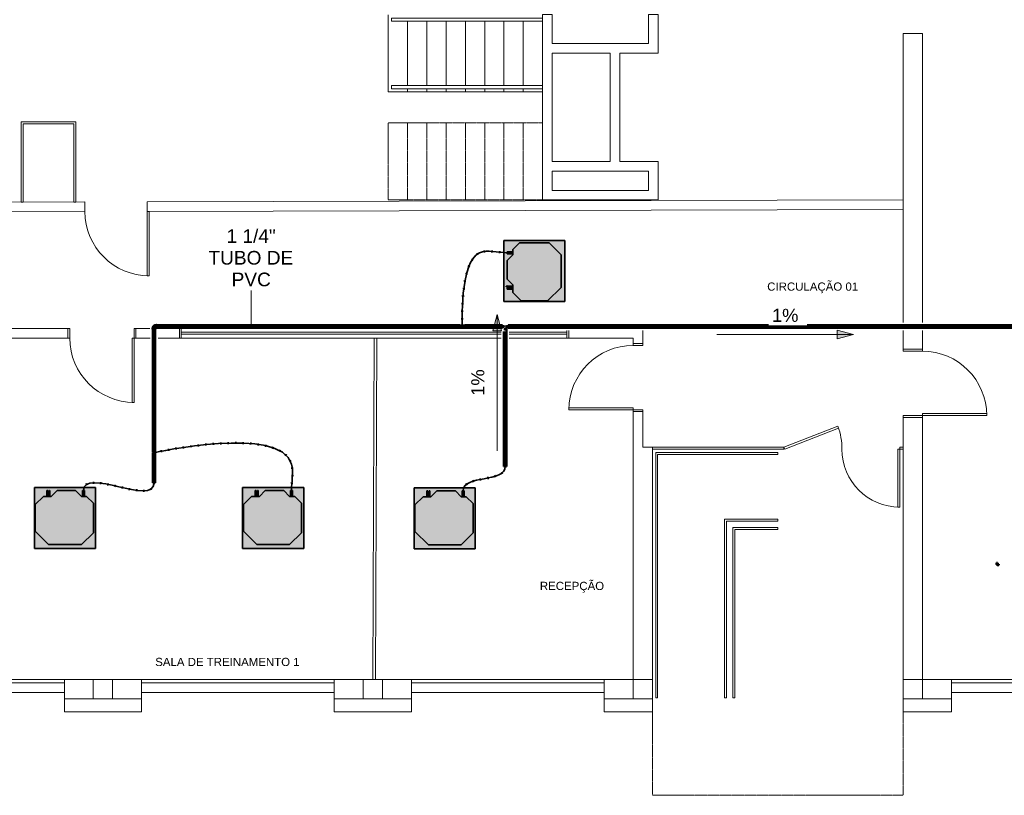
# Model space of a CAD drawing. Header units: millimetres. Extents: x -31934 to 141449, y -11043 to 10357.
# Tile 5 of 13: x 4611 to 19930, y -11043 to 1027. Entities that reach past the tile are written whole.
import ezdxf

# ---------------------------------------------------------------- set-up
doc = ezdxf.new("R2010")
doc.units = ezdxf.units.MM
for name, pattern in [('Centro', [30, 12, -6, 6, -6]), ('IMPORT-DASHDOT', [10, 5, -2.5, 0, -2.5]), ('Oculto 1_5', [2.2, 1.5, -0.7])]:
    doc.linetypes.add(name, pattern=pattern)
for name, color, linetype, lineweight in [('A-DETL', 90, 'Oculto 1_5', 9), ('DIVISORIAS', 7, 'Continuous', 9), ('ESQ', 7, 'Continuous', 9), ('G-ANNO-DIMS', 111, 'Continuous', 9), ('G-ANNO-TEXT', 231, 'Continuous', 18), ('M-EQPM', 50, 'Continuous', 35), ('P-PIPE', 3, 'Continuous', 50), ('P-PIPE-CNTR', 3, 'Centro', 35), ('P-PIPE-IDEN', 2, 'Continuous', 9), ('PAREDES', 7, 'Continuous', 9), ('PEM1-Layout Terreo_dwg', 8, 'Continuous', 9), ('PILAR', 7, 'Continuous', 9), ('PROJEÇÃO', 7, 'IMPORT-DASHDOT', 9)]:
    doc.layers.add(name, color=color, linetype=linetype, lineweight=lineweight)
doc.styles.add('Arial_1', font='arial.ttf', dxfattribs={"height": 204})
doc.styles.add('Arial_2', font='arial.ttf', dxfattribs={"height": 127.5})
doc.styles.add('Arial_3', font='arial.ttf', dxfattribs={"height": 212.5})

# ---------------------------------------------------------------- blocks, each defined once
blk = doc.blocks.new('Cotovelo - Soldado - CU - Padrão-965411-PAVIMENTO TÉRREO TUBULAÇÃO FRIGORIGENA DRENO')
at = {"layer": 'P-PIPE', "lineweight": 9}
for points in [[(-17, 7), (-17, 8), (-29, 7), (-29, -8), (-17, -7), (-17, 6)], [(7, 17), (-7, 17), (-8, 17), (-11, 11), (-17, 7), (-17, 7), (-17, -7), (-10, -6), (-5, -5), (5, 5), (7, 17)], [(8, 17), (7, 29), (-8, 29), (-7, 17), (7, 17)]]:
    blk.add_hatch(color=120, dxfattribs=at).paths.add_polyline_path(points)
at = {"layer": 'P-PIPE', "color": 4}
for p, q in [((-17, 8), (-29, 8)), ((-29, 8), (-29, -8)), ((-29, 8), (-29, 8)), ((-17, 8), (-17, 8)), ((-17, -8), (-17, 8)), ((-8, 29), (-8, 17)), ((8, 29), (-8, 29)), ((-8, 29), (-8, 29)), ((-8, 17), (-8, 17)), ((-8, 17), (8, 17)), ((8, 17), (8, 29)), ((8, 29), (8, 29)), ((8, 17), (8, 17)), ((-29, -8), (-17, -8)), ((-29, -8), (-29, -8)), ((-17, -8), (-17, -8))]:
    blk.add_line(p, q, dxfattribs=at)
at = {"layer": 'P-PIPE', "color": 4, "flags": 128}
for points in [[(-8, 17), (-8, 17), (-8, 17), (-8, 16), (-8, 16), (-8, 15), (-8, 15), (-8, 15), (-8, 14), (-9, 14), (-9, 14), (-9, 13), (-9, 13), (-9, 13), (-9, 12), (-10, 12), (-10, 12), (-10, 11), (-10, 11), (-11, 11), (-11, 11), (-11, 10), (-11, 10), (-12, 10), (-12, 10), (-12, 9), (-13, 9), (-13, 9), (-13, 9), (-14, 9), (-14, 9), (-14, 8), (-15, 8), (-15, 8), (-15, 8), (-16, 8), (-16, 8), (-16, 8), (-17, 8), (-17, 8), (-17, 8)], [(-17, -8), (-16, -8), (-15, -8), (-14, -8), (-13, -8), (-12, -7), (-11, -7), (-10, -7), (-9, -7), (-8, -6), (-7, -6), (-7, -6), (-6, -5), (-5, -5), (-4, -4), (-3, -4), (-2, -3), (-1, -2), (-1, -2), (0, -1), (1, 0), (1, 0), (2, 1), (3, 2), (3, 3), (4, 4), (4, 5), (5, 5), (5, 6), (6, 7), (6, 8), (7, 9), (7, 10), (7, 11), (7, 12), (8, 13), (8, 14), (8, 15), (8, 16), (8, 17), (8, 17)]]:
    blk.add_lwpolyline(points, dxfattribs=at)
blk = doc.blocks.new('PEM1-Layout Terreo_dwg-1021386-PAVIMENTO TÉRREO TUBULAÇÃO FRIGORIGENA DRENO')
at = {"layer": 'DIVISORIAS'}
for p, q in [((103088, 23147), (103068, 17832)), ((103128, 23146), (103108, 17832))]:
    blk.add_line(p, q, dxfattribs=at)
at = {"layer": 'ESQ'}
for p, q in [((100088, 23297), (105044, 23297)), ((100088, 23237), (105065, 23237)), ((100088, 23207), (105065, 23207)), ((100088, 23147), (105065, 23147)), ((105190, 23237), (106088, 23237)), ((105190, 23207), (106088, 23207)), ((105190, 23147), (106088, 23147)), ((95268, 17832), (98268, 17832)), ((95268, 17782), (98268, 17782)), ((99468, 17832), (102468, 17832)), ((99468, 17782), (102468, 17782)), ((103668, 17832), (106668, 17832)), ((103668, 17782), (106668, 17782)), ((112068, 17832), (115068, 17832)), ((112068, 17782), (115068, 17782))]:
    blk.add_line(p, q, dxfattribs=at)
at = {"layer": 'ESQ', "flags": 128}
for points in [[(105708, 28077), (103358, 28077), (103358, 28127), (105708, 28127)], [(105708, 27077), (103358, 27077), (103358, 27027), (105708, 27027)], [(98322, 23147), (98352, 23147), (98352, 23297), (98322, 23297)], [(99382, 23147), (99352, 23147), (99352, 23297), (99382, 23297)], [(100058, 23147), (100088, 23147), (100088, 23297), (100058, 23297)], [(106118, 23147), (106088, 23147), (106088, 23266)], [(107118, 23063), (107118, 23033), (107268, 23033), (107268, 23063)], [(111618, 22973), (111618, 22943), (111318, 22943), (111318, 22973)], [(107118, 22003), (107118, 22033), (107268, 22033), (107268, 22003)], [(111618, 21913), (111618, 21943), (111319, 21943), (111319, 21913)], [(107418, 21417), (109464, 21417), (109464, 21447), (107418, 21447)], [(111318, 21447), (111268, 21447), (111268, 21417), (111318, 21417)], [(109368, 21367), (107468, 21367), (107468, 17547), (107498, 17547), (107498, 21337), (109368, 21337), (109368, 21367)], [(108698, 17547), (108698, 20167), (109368, 20167), (109368, 20197), (108668, 20197), (108668, 17547), (108698, 17547)]]:
    blk.add_lwpolyline(points, dxfattribs=at)
for points in [[(99588, 25116), (99588, 24116), (99558, 24116), (99558, 25116)], [(99352, 23147), (99352, 22147), (99322, 22147), (99322, 23147)], [(107118, 22033), (106118, 22033), (106118, 22063), (107118, 22063)], [(111618, 21943), (112618, 21943), (112618, 21973), (111618, 21973)], [(109475, 21419), (110313, 21747), (110302, 21775), (109464, 21447)], [(111234, 21417), (111234, 20517), (111264, 20517), (111264, 21417)], [(108568, 17547), (108568, 20297), (109368, 20297), (109368, 20327), (108538, 20327), (108538, 17547)]]:
    blk.add_lwpolyline(points, close=True, dxfattribs=at)
at = {"layer": 'ESQ'}
for centre, radius, start, end in [((99588, 25116), 1000, 180, 270), ((99352, 23147), 1000, 180, 270), ((107118, 22033), 1000, 90, 180), ((111618, 21943), 1000, 0, 90), ((109464, 21447), 900, 358.0898, 21.3668), ((111264, 21417), 900, 180, 270)]:
    blk.add_arc(centre, radius, start, end, dxfattribs=at)
at = {"layer": 'PAREDES'}
for p, q in [((103608, 27077), (103608, 28077)), ((103908, 27077), (103908, 28077)), ((104208, 27077), (104208, 28077)), ((104508, 27077), (104508, 28077)), ((104808, 27077), (104808, 28077)), ((105108, 27077), (105108, 28077)), ((105408, 27077), (105408, 28077)), ((111318, 23391), (111318, 27887)), ((103608, 26977), (103608, 27027)), ((103908, 26977), (103908, 27027)), ((104208, 26977), (104208, 27027)), ((104508, 26977), (104508, 27027)), ((104808, 26977), (104808, 27027)), ((105108, 26977), (105108, 27027)), ((105408, 26977), (105408, 27027)), ((111319, 25146), (99558, 25118)), ((99382, 23297), (99599, 23297)), ((107118, 22003), (107268, 22003)), ((95268, 17632), (98268, 17632)), ((99468, 17632), (102468, 17632)), ((103668, 17632), (106668, 17632)), ((112068, 17632), (115068, 17632))]:
    blk.add_line(p, q, dxfattribs=at)
at = {"layer": 'PAREDES', "flags": 128}
for points in [[(105708, 26977), (103308, 26977), (103308, 28177)], [(111318, 27887), (111618, 27887), (111618, 23391)], [(111318, 25296), (99558, 25268), (99558, 25116)], [(99601, 23147), (99382, 23147), (99382, 23297)], [(99749, 23297), (100058, 23297), (100058, 23147), (99726, 23147)], [(106118, 23266), (106118, 23147), (107118, 23147), (107118, 23033)], [(107118, 23063), (107268, 23063), (107268, 23266)], [(111618, 23266), (111618, 22974), (111318, 22974), (111318, 23266)], [(107118, 22063), (107118, 17832), (107118, 20142)], [(106668, 17832), (106668, 17532), (107418, 17532), (107418, 21447), (107268, 21447), (107268, 22033)], [(111318, 17832), (111318, 21913), (111618, 21913), (111618, 17832), (112068, 17832), (112068, 17532), (111618, 17532)], [(107118, 17832), (106668, 17832), (107118, 17832), (107118, 20292)], [(98718, 17832), (98268, 17832), (98268, 17532), (98718, 17532)], [(99018, 17532), (99468, 17532), (99468, 17832), (99018, 17832)], [(102918, 17832), (102468, 17832), (102468, 17532), (102918, 17532)], [(103218, 17532), (103668, 17532), (103668, 17832), (103218, 17832)], [(98268, 17532), (98268, 17332), (99468, 17332), (99468, 17532)], [(102468, 17532), (102468, 17332), (103668, 17332), (103668, 17532)], [(106668, 17532), (106668, 17332), (107418, 17332), (107418, 17532)], [(111318, 17532), (111318, 17332), (112068, 17332), (112068, 17532)]]:
    blk.add_lwpolyline(points, dxfattribs=at)
for points in [[(106908, 25896), (107508, 25896), (107508, 25296), (105708, 25296), (105708, 28180), (105858, 28180), (105858, 27731), (107358, 27731), (107358, 28182), (107508, 28182), (107508, 27581), (106908, 27581)], [(106758, 27581), (105858, 27581), (105858, 25896), (106758, 25896)], [(96512, 26512), (96512, 26362), (96618, 26362), (96618, 23691), (96618, 17832), (96768, 17832), (96768, 23147), (98322, 23147), (98322, 23297), (96768, 23297), (96768, 23691), (96768, 25112), (98588, 25116), (98588, 25266), (96768, 25262), (96768, 26512), (96548, 26512)], [(98418, 26482), (98418, 25262), (98448, 25262), (98448, 26512), (97598, 26512), (97598, 25262), (97628, 25262), (97628, 26482)], [(105858, 25446), (105858, 25746), (107358, 25746), (107358, 25446)]]:
    blk.add_lwpolyline(points, close=True, dxfattribs=at)
at = {"layer": 'PAREDES', "linetype": 'IMPORT-DASHDOT', "flags": 128}
blk.add_lwpolyline([(107418, 17547), (107418, 16032), (111318, 16032), (111318, 17532)], dxfattribs=at)
at = {"layer": 'PILAR', "flags": 128}
for points in [[(98718, 17832), (99018, 17832), (99018, 17532), (98718, 17532)], [(102918, 17832), (103218, 17832), (103218, 17532), (102918, 17532)], [(107118, 17832), (107418, 17832), (107418, 17532), (107118, 17532)], [(111618, 17532), (111318, 17532), (111318, 17832), (111618, 17832)]]:
    blk.add_lwpolyline(points, close=True, dxfattribs=at)
at = {"layer": 'PROJEÇÃO'}
for p, q in [((103608, 25296), (103608, 26496)), ((103908, 25296), (103908, 26496)), ((104208, 25296), (104208, 26496)), ((104508, 25296), (104508, 26496)), ((104808, 25296), (104808, 26496)), ((105108, 25296), (105108, 26496)), ((105408, 25296), (105408, 26496))]:
    blk.add_line(p, q, dxfattribs=at)
at = {"layer": 'PROJEÇÃO', "flags": 128}
blk.add_lwpolyline([(105708, 26496), (103308, 26496), (103308, 25296), (105708, 25296)], dxfattribs=at)
blk = doc.blocks.new('Midea_VRF_Indoor_4-way Cassette_MI-90_100_112_140_Q4_DHN1-D _2nd DC_ - MI2-140Q4DHN1-V21-PAVIMENTO TÉRREO TUBULAÇÃO FRIGORIGENA DRENO')
at = {"layer": 'M-EQPM', "linetype": 'Oculto 1_5', "lineweight": 9}
h = blk.add_hatch(color=256, dxfattribs=at)
h.paths.add_polyline_path([(-475, -440), (-475, -475), (475, -475), (475, 475), (-475, 475), (-475, -255)])
h.paths.add_polyline_path([(-415, 215), (-415, 255), (-206, 464), (206, 464), (335, 335), (335, 281), (425, 281), (425, 265), (335, 265), (335, 244), (425, 244), (425, 235), (335, 235), (335, 215), (425, 125), (425, -165), (335, -255), (335, -269), (425, -270), (425, -301), (335, -301), (335, -335), (230, -440), (-230, -440), (-415, -255)])
for points in [[(-415, -255), (-230, -440), (230, -440), (335, -335), (335, -255), (425, -165), (425, 125), (335, 215), (335, 335), (206, 464), (-206, 464), (-415, 255)], [(335, 273), (335, 265), (425, 266), (425, 281), (335, 281), (335, 275)], [(335, 239), (335, 235), (425, 235), (425, 244), (335, 244), (335, 241)], [(335, -274), (335, -301), (425, -300), (425, -269), (335, -270), (335, -271)]]:
    blk.add_hatch(color=256, dxfattribs=at).paths.add_polyline_path(points)
at = {"layer": 'A-DETL'}
for p, q in [((425, 244), (425, 244)), ((425, 235), (425, 235))]:
    blk.add_line(p, q, dxfattribs=at)
at = {"layer": 'M-EQPM'}
for p, q in [((0, 475), (-475, 475)), ((-475, 475), (-475, -475)), ((-475, -475), (-475, 475)), ((-475, 475), (475, 475)), ((-206, 464), (-415, 255)), ((-415, 255), (-206, 464)), ((206, 464), (-206, 464)), ((-206, 464), (206, 464)), ((475, 475), (0, 475)), ((335, 335), (206, 464)), ((206, 464), (335, 335)), ((475, -475), (475, 475)), ((475, 475), (475, -475)), ((335, 215), (335, 335)), ((335, 335), (335, 215)), ((-415, 255), (-415, -255)), ((-415, -255), (-415, 255)), ((425, 281), (335, 281)), ((335, 265), (425, 265)), ((425, 244), (335, 244)), ((335, 235), (425, 235)), ((425, 125), (335, 215)), ((335, 215), (425, 125)), ((425, 265), (425, 281)), ((425, 235), (425, 244)), ((425, -165), (425, 125)), ((425, 125), (425, -165)), ((-415, -255), (-230, -440)), ((-230, -440), (-415, -255)), ((335, -255), (425, -165)), ((425, -165), (335, -255)), ((335, -335), (335, -255)), ((335, -255), (335, -335)), ((425, -269), (335, -269)), ((335, -301), (425, -301)), ((425, -301), (425, -269)), ((-230, -440), (230, -440)), ((230, -440), (-230, -440)), ((230, -440), (335, -335)), ((335, -335), (230, -440)), ((-475, -475), (475, -475)), ((475, -475), (-475, -475))]:
    blk.add_line(p, q, dxfattribs=at)
blk = doc.blocks.new('Midea_VRF_Indoor_4-way Cassette_MI-90_100_112_140_Q4_DHN1-D _2nd DC_ - MI2-100Q4DHN1-V10-PAVIMENTO TÉRREO TUBULAÇÃO FRIGORIGENA DRENO')
at = {"layer": 'M-EQPM', "linetype": 'Oculto 1_5', "lineweight": 9}
h = blk.add_hatch(color=256, dxfattribs=at)
h.paths.add_polyline_path([(-475, -255), (-475, -475), (475, -475), (475, 475), (-475, 475), (-475, 215)])
h.paths.add_polyline_path([(-415, 255), (-206, 464), (206, 464), (335, 335), (335, 281), (425, 281), (425, 265), (335, 265), (335, 244), (425, 244), (425, 235), (335, 235), (335, 215), (425, 125), (425, -165), (335, -255), (335, -269), (425, -270), (425, -301), (335, -301), (335, -335), (230, -440), (-230, -440), (-415, -255), (-415, 215)])
for points in [[(-415, -255), (-230, -440), (230, -440), (335, -335), (335, -255), (425, -165), (425, 125), (335, 215), (335, 335), (206, 464), (-206, 464), (-415, 255)], [(335, 273), (335, 265), (425, 266), (425, 281), (335, 281), (335, 275)], [(335, 239), (335, 235), (425, 235), (425, 244), (335, 244), (335, 241)], [(335, -300), (335, -301), (425, -300), (425, -269), (335, -270), (335, -299)]]:
    blk.add_hatch(color=256, dxfattribs=at).paths.add_polyline_path(points)
at = {"layer": 'A-DETL'}
for p, q in [((425, 244), (425, 244)), ((425, 235), (425, 235))]:
    blk.add_line(p, q, dxfattribs=at)
at = {"layer": 'M-EQPM'}
for p, q in [((0, 475), (-475, 475)), ((-475, 475), (-475, -475)), ((-475, -475), (-475, 475)), ((-475, 475), (475, 475)), ((-206, 464), (-415, 255)), ((-415, 255), (-206, 464)), ((206, 464), (-206, 464)), ((-206, 464), (206, 464)), ((475, 475), (0, 475)), ((335, 335), (206, 464)), ((206, 464), (335, 335)), ((475, -475), (475, 475)), ((475, 475), (475, -475)), ((335, 215), (335, 335)), ((335, 335), (335, 215)), ((-415, 255), (-415, -255)), ((-415, -255), (-415, 255)), ((425, 281), (335, 281)), ((335, 265), (425, 265)), ((425, 244), (335, 244)), ((335, 235), (425, 235)), ((425, 125), (335, 215)), ((335, 215), (425, 125)), ((425, 265), (425, 281)), ((425, 235), (425, 244)), ((425, -165), (425, 125)), ((425, 125), (425, -165)), ((-415, -255), (-230, -440)), ((-230, -440), (-415, -255)), ((335, -255), (425, -165)), ((425, -165), (335, -255)), ((335, -335), (335, -255)), ((335, -255), (335, -335)), ((425, -269), (335, -269)), ((335, -301), (425, -301)), ((425, -301), (425, -269)), ((-230, -440), (230, -440)), ((230, -440), (-230, -440)), ((230, -440), (335, -335)), ((335, -335), (230, -440)), ((-475, -475), (475, -475)), ((475, -475), (-475, -475))]:
    blk.add_line(p, q, dxfattribs=at)
blk = doc.blocks.new('Midea_VRF_Indoor_4-way Cassette_MI-90_100_112_140_Q4_DHN1-D _2nd DC_ - MI2-112Q4DHN1-V11-PAVIMENTO TÉRREO TUBULAÇÃO FRIGORIGENA DRENO')
at = {"layer": 'M-EQPM', "linetype": 'Oculto 1_5', "lineweight": 9}
h = blk.add_hatch(color=256, dxfattribs=at)
h.paths.add_polyline_path([(-475, 475), (-475, -475), (475, -475), (475, 475), (-415, 475)])
h.paths.add_polyline_path([(206, 464), (335, 335), (335, 281), (425, 281), (425, 265), (335, 265), (335, 244), (425, 244), (425, 235), (335, 235), (335, 215), (425, 125), (425, -165), (335, -255), (335, -269), (425, -270), (425, -301), (335, -301), (335, -335), (230, -440), (-230, -440), (-415, -255), (-415, 255), (-206, 464), (6, 464)])
h.paths.add_polyline_path([(435, 244), (435, 234), (426, 235), (426, 244)])
for points in [[(206, 464), (-206, 464), (-415, 255), (-415, -255), (-230, -440), (230, -440), (335, -335), (335, -255), (425, -165), (425, 125), (335, 215), (335, 335), (272, 398)], [(425, 281), (335, 281), (335, 265), (425, 266), (425, 281)], [(425, 244), (335, 244), (335, 235), (425, 235), (425, 244)], [(335, -269), (335, -301), (425, -300), (425, -269)]]:
    blk.add_hatch(color=256, dxfattribs=at).paths.add_polyline_path(points)
at = {"layer": 'A-DETL'}
for p, q in [((425, 244), (425, 244)), ((425, 235), (425, 235))]:
    blk.add_line(p, q, dxfattribs=at)
at = {"layer": 'M-EQPM'}
for p, q in [((0, 475), (-475, 475)), ((-475, 475), (-475, -475)), ((-475, -475), (-475, 475)), ((-475, 475), (475, 475)), ((-206, 464), (-415, 255)), ((-415, 255), (-206, 464)), ((206, 464), (-206, 464)), ((-206, 464), (206, 464)), ((475, 475), (0, 475)), ((335, 335), (206, 464)), ((206, 464), (335, 335)), ((475, -475), (475, 475)), ((475, 475), (475, -475)), ((335, 215), (335, 335)), ((335, 335), (335, 215)), ((-415, 255), (-415, -255)), ((-415, -255), (-415, 255)), ((425, 281), (335, 281)), ((335, 265), (425, 265)), ((425, 244), (335, 244)), ((335, 235), (425, 235)), ((425, 125), (335, 215)), ((335, 215), (425, 125)), ((425, 265), (425, 281)), ((425, 235), (425, 244)), ((425, -165), (425, 125)), ((425, 125), (425, -165)), ((-415, -255), (-230, -440)), ((-230, -440), (-415, -255)), ((335, -255), (425, -165)), ((425, -165), (335, -255)), ((335, -335), (335, -255)), ((335, -255), (335, -335)), ((425, -269), (335, -269)), ((335, -301), (425, -301)), ((425, -301), (425, -269)), ((-230, -440), (230, -440)), ((230, -440), (-230, -440)), ((230, -440), (335, -335)), ((335, -335), (230, -440)), ((-475, -475), (475, -475)), ((475, -475), (-475, -475))]:
    blk.add_line(p, q, dxfattribs=at)
blk = doc.blocks.new('Cotovelo - PVC - CW - Padrão-1120824-PAVIMENTO TÉRREO TUBULAÇÃO FRIGORIGENA DRENO')
at = {"layer": 'P-PIPE', "lineweight": 9}
for points in [[(6724, -3791), (6724, -3786), (6685, -3786), (6678, -3786), (6679, -3791), (6721, -3791), (6724, -3791)], [(6681, -3791), (6681, -3791), (6678, -3791)], [(6680, -3786), (6722, -3786), (6722, -3786), (6721, -3769), (6683, -3769), (6680, -3769), (6680, -3786)], [(6682, -3765), (6683, -3760), (6682, -3764)], [(6741, -3770), (6746, -3769), (6746, -3726), (6746, -3723), (6741, -3724), (6741, -3766), (6741, -3769)]]:
    blk.add_hatch(color=120, dxfattribs=at).paths.add_polyline_path(points)
h = blk.add_hatch(color=120, dxfattribs=at)
h.paths.add_polyline_path([(6721, -3766), (6719, -3766), (6721, -3765), (6721, -3766)])
h.paths.add_polyline_path([(6682, -3769), (6719, -3769), (6721, -3766), (6724, -3763), (6724, -3727), (6714, -3729), (6714, -3729), (6703, -3734), (6693, -3741), (6686, -3752), (6683, -3762), (6682, -3769)])
h = blk.add_hatch(color=120, dxfattribs=at)
h.paths.add_polyline_path([(6724, -3767), (6741, -3767), (6741, -3752), (6724, -3752), (6724, -3767)])
h.paths.add_polyline_path([(6724, -3752), (6741, -3752), (6741, -3725), (6724, -3726), (6724, -3746)])
at = {"layer": 'A-DETL', "color": 120, "linetype": 'Continuous', "flags": 128}
for points in [[(6721, -3767), (6721, -3767), (6722, -3767), (6722, -3766), (6722, -3766)], [(6721, -3767), (6721, -3767), (6721, -3767), (6721, -3767), (6721, -3767)]]:
    blk.add_lwpolyline(points, dxfattribs=at)
at = {"layer": 'A-DETL', "color": 120, "linetype": 'Continuous'}
for centre, major_axis, ratio, start_param, end_param in [((6701, -3791), (23.3, 0), 0.01, 3.655482, 5.749878), ((6724, -3746), (0, 19.3), 0.009709, 0, 0.009999), ((6724, -3746), (0, 19.2), 0.009709, 3.141593, 3.151592)]:
    blk.add_ellipse(centre, major_axis=major_axis, ratio=ratio, start_param=start_param, end_param=end_param, dxfattribs=at)
at = {"layer": 'P-PIPE', "color": 4}
for p, q in [((6678, -3786), (6678, -3791)), ((6680, -3769), (6680, -3786)), ((6722, -3786), (6722, -3769)), ((6741, -3725), (6724, -3725)), ((6724, -3767), (6741, -3767)), ((6724, -3791), (6724, -3786)), ((6746, -3723), (6741, -3723)), ((6741, -3770), (6746, -3770))]:
    blk.add_line(p, q, dxfattribs=at)
at = {"layer": 'P-PIPE', "color": 4, "flags": 128}
for points in [[(6694, -3740), (6693, -3741), (6691, -3742), (6690, -3744), (6689, -3745), (6689, -3747), (6688, -3748), (6687, -3749), (6686, -3751), (6685, -3752), (6685, -3754), (6684, -3756), (6684, -3757), (6683, -3759), (6683, -3760), (6682, -3762), (6682, -3764), (6682, -3765), (6682, -3767), (6682, -3769), (6682, -3769)], [(6724, -3727), (6722, -3727), (6721, -3727), (6719, -3727), (6717, -3728), (6716, -3728), (6714, -3728), (6712, -3729), (6711, -3729), (6709, -3730), (6708, -3730), (6706, -3731), (6705, -3732), (6703, -3733), (6702, -3734), (6700, -3734), (6699, -3735), (6697, -3736), (6696, -3738), (6695, -3739), (6694, -3740), (6694, -3740)], [(6720, -3769), (6720, -3769), (6720, -3769), (6720, -3769), (6720, -3769), (6720, -3769), (6720, -3768), (6720, -3768), (6720, -3768), (6721, -3768), (6721, -3768), (6721, -3768), (6721, -3768), (6721, -3767), (6721, -3767), (6721, -3767), (6721, -3767), (6721, -3767), (6721, -3767), (6721, -3767), (6721, -3767)], [(6721, -3767), (6721, -3767), (6722, -3767), (6722, -3766), (6722, -3766), (6722, -3766), (6722, -3766), (6722, -3766), (6722, -3766), (6722, -3766), (6723, -3766), (6723, -3766), (6723, -3766), (6723, -3766), (6723, -3766), (6723, -3766), (6723, -3766), (6724, -3766), (6724, -3766), (6724, -3766), (6724, -3766)]]:
    blk.add_lwpolyline(points, dxfattribs=at)
at = {"layer": 'P-PIPE', "color": 4}
for centre, major_axis, ratio, start_param, end_param in [((6701, -3786), (23.3, 0), 0.01, 6.273476, 9.415069), ((6701, -3791), (23.3, 0), 0.01, 6.273476, 9.415069), ((6701, -3791), (23.3, 0), 0.01, 3.393683, 3.655482), ((6701, -3769), (21.2, 0), 0.01, 6.273476, 9.415069), ((6701, -3791), (23.3, 0), 0.01, 5.749878, 6.011677), ((6724, -3746), (0, 21.2), 0.009709, 3.151592, 6.293185), ((6724, -3746), (0, 21.2), 0.009709, 0.271799, 0.413197), ((6724, -3746), (0, 19.3), 0.009709, 5.944119, 6.293185), ((6724, -3746), (0, 19.2), 0.009709, 3.151592, 3.500658), ((6724, -3746), (0, 19.2), 0.009709, 2.802526, 3.151592), ((6724, -3746), (0, 21.2), 0.009709, 2.627993, 2.889792), ((6741, -3746), (0, 23.3), 0.009709, 0.271799, 0.410997), ((6741, -3746), (0, 23.3), 0.009709, 2.730216, 2.889792), ((6741, -3746), (0, 23.3), 0.009709, 3.151592, 6.293185), ((6741, -3746), (0, 21.2), 0.009709, 0, 0.009999), ((6741, -3746), (0, 21.2), 0.009709, 5.769586, 6.031385), ((6741, -3746), (0, 21.2), 0.009709, 3.413391, 3.675191), ((6746, -3746), (0, 23.3), 0.009709, 3.151592, 6.293185)]:
    blk.add_ellipse(centre, major_axis=major_axis, ratio=ratio, start_param=start_param, end_param=end_param, dxfattribs=at)

msp = doc.modelspace()

# ---------------------------------------------------------------- hatches: boundary and pattern name
at = {"layer": 'G-ANNO-DIMS'}
for points in [[(12038, -3559), (11970, -3814), (12107, -3814)], [(17582, -3874), (17327, -3805), (17327, -3942)]]:
    msp.add_hatch(color=256, dxfattribs=at).paths.add_polyline_path(points)
at = {"layer": 'P-PIPE'}
for color, points in [(4, [(12185, -3130), (12193, -3130), (12193, -3120), (12185, -3120), (12185, -3130)]), (130, [(6681, -5675), (6696, -5675), (6701, -5675), (6701, -3791), (6681, -3791), (6681, -5129)]), (130, [(6721, -5675), (6720, -3791), (6701, -3791), (6701, -5675), (6720, -5675)]), (130, [(6825, -3746), (11458, -3746), (11457, -3726), (6746, -3727), (6746, -3746)]), (130, [(11121, -3766), (11457, -3766), (11458, -3746), (6746, -3746), (6746, -3766), (10303, -3766)]), (130, [(11458, -3746), (11477, -3746), (11477, -3730), (11457, -3730), (11458, -3746)]), (130, [(11477, -3763), (11477, -3751), (11477, -3746), (11458, -3746), (11457, -3763)]), (4, [(11498, -3763), (11503, -3762), (11507, -3761), (11510, -3758), (11513, -3755), (11515, -3751), (11515, -3746), (11515, -3742), (11513, -3738), (11510, -3735), (11507, -3732), (11503, -3730), (11498, -3730), (11494, -3730), (11490, -3732), (11487, -3735), (11484, -3738), (11482, -3742), (11482, -3746), (11482, -3751), (11484, -3755), (11487, -3758), (11490, -3761), (11494, -3762)]), (130, [(11539, -3746), (11539, -3730), (11519, -3730), (11520, -3746), (11539, -3746)]), (130, [(11539, -3746), (12123, -3746), (12123, -3726), (11539, -3727), (11539, -3741)]), (130, [(12123, -3768), (12129, -3767), (12129, -3728), (12129, -3725), (12123, -3726), (12123, -3765), (12123, -3768)]), (130, [(12146, -3765), (12156, -3754), (12159, -3750), (12160, -3746), (12166, -3746), (12166, -3728), (12129, -3728), (12129, -3765), (12143, -3765)]), (130, [(12187, -3790), (12187, -3790), (12187, -3784), (12145, -3784), (12145, -3790), (12185, -3790)]), (130, [(12203, -3765), (12203, -3751), (12203, -3728), (12166, -3728), (12166, -3746), (12172, -3746), (12174, -3751), (12186, -3765)]), (130, [(12203, -3768), (12209, -3767), (12209, -3728), (12209, -3725), (12203, -3726), (12203, -3765), (12203, -3767)]), (130, [(12209, -3746), (20721, -3746), (20721, -3726), (12209, -3727), (12209, -3741)]), (130, [(20529, -3766), (20721, -3766), (20721, -3746), (12209, -3746), (12209, -3766), (20120, -3766)]), (4, [(6701, -5732), (6705, -5731), (6709, -5730), (6713, -5727), (6716, -5724), (6717, -5720), (6718, -5715), (6717, -5711), (6716, -5707), (6713, -5703), (6709, -5701), (6705, -5699), (6701, -5699), (6697, -5699), (6693, -5701), (6689, -5703), (6687, -5707), (6685, -5711), (6684, -5715), (6685, -5720), (6687, -5724), (6689, -5727), (6693, -5730), (6697, -5731)]), (130, [(6684, -5756), (6701, -5756), (6701, -5737), (6684, -5737), (6684, -5756)]), (130, [(6718, -5756), (6717, -5737), (6701, -5737), (6701, -5756), (6718, -5756)]), (130, [(12183, -5926), (12183, -5926), (12149, -5926)])]:
    msp.add_hatch(color=color, dxfattribs=at).paths.add_polyline_path(points)
h = msp.add_hatch(color=130, dxfattribs=at)
h.paths.add_polyline_path([(11520, -3746), (11519, -3730), (11504, -3731), (11510, -3734), (11511, -3736), (11513, -3738), (11515, -3744), (11515, -3746)])
h.paths.add_polyline_path([(11477, -3746), (11482, -3746), (11482, -3742), (11486, -3735), (11489, -3733), (11493, -3731), (11492, -3730), (11477, -3731), (11477, -3744)])
h = msp.add_hatch(color=130, dxfattribs=at)
h.paths.add_polyline_path([(11519, -3762), (11520, -3748), (11520, -3746), (11515, -3747), (11514, -3751), (11511, -3757), (11508, -3760), (11504, -3762), (11504, -3762), (11507, -3762)])
h.paths.add_polyline_path([(11494, -3762), (11487, -3758), (11486, -3757), (11484, -3754), (11482, -3748), (11482, -3746), (11477, -3746), (11477, -3762), (11493, -3762)])
h = msp.add_hatch(color=130, dxfattribs=at)
h.paths.add_polyline_path([(11539, -3755), (11539, -3755), (11530, -3755)])
h.paths.add_polyline_path([(11539, -3763), (11539, -3751), (11539, -3746), (11520, -3746), (11519, -3763), (11530, -3763)])
h = msp.add_hatch(color=130, dxfattribs=at)
h.paths.add_polyline_path([(12123, -3764), (12123, -3764), (11939, -3763)])
h.paths.add_polyline_path([(12123, -3760), (12123, -3760), (11939, -3759)])
h.paths.add_polyline_path([(12123, -3756), (12123, -3756), (11939, -3755)])
h.paths.add_polyline_path([(12123, -3752), (12123, -3752), (11939, -3750)])
h.paths.add_polyline_path([(11939, -3766), (12123, -3766), (12123, -3746), (11539, -3746), (11539, -3766)])
h = msp.add_hatch(color=130, dxfattribs=at)
h.paths.add_polyline_path([(12146, -5926), (12161, -5926), (12166, -5926), (12166, -3790), (12146, -3790), (12146, -5926)])
h.paths.add_polyline_path([(12149, -3784), (12166, -3784), (12166, -3746), (12160, -3746), (12158, -3751), (12148, -3763), (12146, -3765), (12147, -3784), (12148, -3784)])
h = msp.add_hatch(color=130, dxfattribs=at)
h.paths.add_polyline_path([(12186, -5926), (12185, -3790), (12166, -3790), (12166, -5926), (12185, -5926)])
h.paths.add_polyline_path([(12183, -3784), (12186, -3784), (12185, -3764), (12177, -3754), (12173, -3750), (12173, -3746), (12166, -3746), (12166, -3784), (12181, -3784)])
h = msp.add_hatch(color=130, dxfattribs=at)
h.paths.add_polyline_path([(6681, -6181), (6682, -6181), (6684, -5756), (6681, -5756), (6681, -6181)])
h.paths.add_polyline_path([(6682, -6181), (6684, -6181), (6684, -5756)])
h.paths.add_polyline_path([(6684, -6181), (6687, -6181), (6687, -5756), (6684, -5756), (6684, -6181)])
h.paths.add_polyline_path([(6687, -6181), (6701, -6181), (6701, -5756), (6687, -5756), (6687, -6181)])
h = msp.add_hatch(color=130, dxfattribs=at)
h.paths.add_polyline_path([(6684, -5694), (6685, -5694), (6684, -5694)])
h.paths.add_polyline_path([(6685, -5694), (6701, -5694), (6701, -5675), (6684, -5675), (6685, -5694)])
h = msp.add_hatch(color=130, dxfattribs=at)
h.paths.add_polyline_path([(6685, -5737), (6701, -5737), (6701, -5732), (6697, -5731), (6690, -5728), (6688, -5725), (6685, -5721), (6685, -5722), (6685, -5737)])
h.paths.add_polyline_path([(6685, -5711), (6689, -5704), (6690, -5703), (6693, -5701), (6699, -5699), (6701, -5699), (6701, -5694), (6685, -5694), (6685, -5710)])
h = msp.add_hatch(color=130, dxfattribs=at)
h.paths.add_polyline_path([(6718, -5694), (6717, -5675), (6709, -5675), (6709, -5694), (6717, -5694)])
h.paths.add_polyline_path([(6709, -5694), (6709, -5675), (6701, -5675), (6701, -5694), (6706, -5694)])
h = msp.add_hatch(color=130, dxfattribs=at)
h.paths.add_polyline_path([(6717, -5737), (6716, -5722), (6713, -5727), (6712, -5728), (6709, -5730), (6703, -5732), (6701, -5732), (6701, -5737), (6717, -5737)])
h.paths.add_polyline_path([(6717, -5711), (6716, -5694), (6701, -5694), (6701, -5699), (6706, -5699), (6712, -5703), (6714, -5705), (6717, -5710)])
h = msp.add_hatch(color=130, dxfattribs=at)
h.paths.add_polyline_path([(6718, -5756), (6718, -5756), (6715, -6181)])
h.paths.add_polyline_path([(6715, -5756), (6715, -5756), (6711, -6181)])
h.paths.add_polyline_path([(6721, -6181), (6720, -5756), (6701, -5756), (6701, -6181), (6720, -6181)])

# ---------------------------------------------------------------- linework, layer by layer
at = {"layer": 'A-DETL', "color": 120, "linetype": 'Continuous'}
for p, q in [((12185, -3120), (12185, -3120)), ((12185, -3120), (12185, -3120)), ((12185, -3130), (12185, -3130)), ((12185, -3130), (12185, -3130)), ((12193, -3120), (12193, -3120)), ((12193, -3120), (12193, -3120)), ((12193, -3130), (12193, -3130)), ((12193, -3130), (12193, -3130))]:
    msp.add_line(p, q, dxfattribs=at)
for centre, major_axis, ratio, start_param, end_param in [((6701, -3791), (20, 0), 0.01, 2.187294, 2.356194), ((6701, -3791), (20, 0), 0.01, 0.785398, 0.929653), ((6746, -3746), (0, 20), 0.00971, 5.354012, 6.283185), ((6746, -3746), (0, 20), 0.00971, 0.261799, 1.570796), ((6746, -3746), (0, 20), 0.00971, 1.570796, 2.879793), ((6746, -3746), (0, 20), 0.00971, 3.141593, 4.05525), ((11457, -3746), (0, 16.7), 0.01, 5.544059, 6.283185), ((11457, -3746), (0, 16.7), 0.01, 0.261799, 1.570796), ((11457, -3746), (0, 16.7), 0.01, 1.570796, 2.879793), ((11457, -3746), (0, 16.7), 0.01, 3.141593, 3.880719), ((11539, -3746), (0, 20), 0.01, 0.523599, 1.570796), ((11539, -3746), (0, 20), 0.01, 1.570796, 2.617994), ((11539, -3746), (0, 16.7), 0.01, 5.362755, 5.497787), ((11539, -3746), (0, 16.7), 0.01, 3.926991, 4.062023), ((12123, -3746), (0, 21.3), 0.01, 0.261799, 0.523599), ((12123, -3746), (0, 20), 0.01, 5.866143, 6.283185), ((12123, -3746), (0, 21.3), 0.01, 2.509597, 2.879793), ((12123, -3746), (0, 20), 0.01, 3.141593, 3.558635), ((12166, -3746), (20, 0), 0.01, 0, 0.261799), ((12209, -3746), (0, 20), 0.01, 5.866143, 6.283185), ((12209, -3746), (0, 20), 0.01, 0.261799, 1.570796), ((12209, -3746), (0, 20), 0.01, 1.570796, 2.879793), ((12209, -3746), (0, 20), 0.01, 3.141593, 3.558635), ((6701, -5675), (20, 0), 0.01, 3.665191, 4.712389), ((6701, -5756), (16.7, 0), 0.01, 2.221162, 3.141593), ((6701, -5756), (16.7, 0), 0.01, 3.403392, 4.712389), ((6701, -5675), (16.7, 0), 0.01, 2.221162, 2.356194), ((6701, -5675), (20, 0), 0.01, 4.712389, 5.759587), ((6701, -5756), (16.7, 0), 0.01, 4.712389, 6.021386), ((6701, -5675), (16.7, 0), 0.01, 0.785398, 0.920431), ((6701, -5756), (16.7, 0), 0.01, 0, 0.920431)]:
    msp.add_ellipse(centre, major_axis=major_axis, ratio=ratio, start_param=start_param, end_param=end_param, dxfattribs=at)
at = {"layer": 'G-ANNO-DIMS'}
for p, q in [((12038, -3559), (11970, -3814)), ((12107, -3814), (12038, -3559)), ((12038, -5684), (12038, -3559)), ((11970, -3814), (12107, -3814)), ((17582, -3874), (17327, -3805)), ((17327, -3805), (17327, -3942)), ((15457, -3874), (17582, -3874)), ((17327, -3942), (17582, -3874))]:
    msp.add_line(p, q, dxfattribs=at)
at = {"layer": 'P-PIPE', "color": 130, "lineweight": 35}
for p, q in [((11844, -2595), (11839, -2563)), ((11958, -2595), (11961, -2563)), ((12075, -2608), (12079, -2576)), ((11666, -2716), (11639, -2698)), ((11741, -2633), (11723, -2607)), ((11615, -2818), (11585, -2806)), ((11554, -3043), (11522, -3037)), ((11579, -2929), (11548, -2921)), ((11536, -3159), (11505, -3155)), ((11524, -3276), (11492, -3273)), ((11513, -3510), (11481, -3510)), ((11517, -3393), (11485, -3391)), ((11512, -3628), (11480, -3628)), ((11498, -3762), (11498, -3730)), ((6932, -5683), (6927, -5652)), ((7047, -5663), (7042, -5632)), ((7162, -5645), (7157, -5613)), ((7277, -5628), (7273, -5597)), ((7393, -5614), (7389, -5582)), ((7508, -5601), (7505, -5569)), ((7624, -5591), (7622, -5559)), ((7740, -5583), (7739, -5551)), ((7857, -5578), (7856, -5546)), ((7973, -5576), (7973, -5544)), ((8089, -5578), (8090, -5546)), ((8204, -5585), (8207, -5553)), ((8320, -5598), (8324, -5566)), ((8433, -5618), (8440, -5587)), ((8544, -5649), (8554, -5619)), ((8649, -5694), (8664, -5666)), ((6717, -5715), (6685, -5715)), ((6818, -5705), (6812, -5674)), ((8741, -5758), (8762, -5735)), ((8807, -5847), (8836, -5833)), ((8836, -5953), (8868, -5950)), ((12150, -5926), (12182, -5926)), ((8838, -6068), (8870, -6069)), ((11777, -6112), (11783, -6143)), ((11892, -6089), (11898, -6121)), ((12004, -6062), (12014, -6092)), ((12105, -6015), (12124, -6040)), ((5642, -6191), (5659, -6218)), ((5760, -6163), (5760, -6195)), ((5875, -6170), (5871, -6202)), ((5988, -6189), (5982, -6221)), ((6100, -6213), (6093, -6244)), ((6210, -6238), (6203, -6269)), ((6321, -6262), (6315, -6293)), ((6432, -6281), (6428, -6312)), ((6644, -6265), (6661, -6292)), ((6685, -6181), (6717, -6181)), ((8830, -6183), (8862, -6186)), ((11551, -6192), (11571, -6218)), ((11662, -6140), (11671, -6170)), ((6542, -6288), (6543, -6320))]:
    msp.add_line(p, q, dxfattribs=at)
at = {"layer": 'P-PIPE', "color": 4}
for p, q in [((12193, -3120), (12185, -3120)), ((12185, -3120), (12185, -3120)), ((12185, -3120), (12185, -3130)), ((12185, -3130), (12193, -3130)), ((12185, -3130), (12185, -3130)), ((12194, -3120), (12193, -3120)), ((12193, -3120), (12193, -3130)), ((12193, -3120), (12193, -3120)), ((12193, -3130), (12194, -3130)), ((12193, -3130), (12193, -3130)), ((6681, -3791), (6681, -5675)), ((6721, -5675), (6721, -3791)), ((11457, -3726), (6746, -3726)), ((6746, -3766), (11457, -3766)), ((11477, -3730), (11457, -3730)), ((11457, -3763), (11477, -3763)), ((11494, -3730), (11477, -3730)), ((11477, -3762), (11494, -3762)), ((11498, -3730), (11498, -3730)), ((11498, -3763), (11498, -3763)), ((11519, -3730), (11503, -3730)), ((11503, -3762), (11519, -3762)), ((11539, -3730), (11519, -3730)), ((11519, -3763), (11539, -3763)), ((12123, -3726), (11539, -3726)), ((11539, -3766), (12123, -3766)), ((12187, -3784), (12145, -3784)), ((12145, -3790), (12187, -3790)), ((12146, -3746), (12146, -3748)), ((12146, -3826), (12146, -5926)), ((12186, -5926), (12186, -3746)), ((20721, -3726), (12209, -3726)), ((12209, -3766), (20721, -3766)), ((6681, -5756), (6681, -6181)), ((6684, -5675), (6684, -5694)), ((6684, -5715), (6684, -5715)), ((6684, -5737), (6684, -5756)), ((6685, -5694), (6685, -5711)), ((6685, -5720), (6685, -5737)), ((6717, -5711), (6717, -5694)), ((6717, -5737), (6717, -5720)), ((6718, -5694), (6718, -5675)), ((6718, -5715), (6718, -5715)), ((6718, -5756), (6718, -5737)), ((6721, -6181), (6721, -5756))]:
    msp.add_line(p, q, dxfattribs=at)
for centre, major_axis, ratio, start_param, end_param in [((6701, -3791), (20, 0), 0.01, 2.356194, 3.141593), ((6701, -3791), (20, 0), 0.01, 0, 0.785398), ((11457, -3746), (0, 20), 0.00971, 4.712389, 6.283185), ((11457, -3746), (0, 20), 0.00971, 3.141593, 4.712389), ((11477, -3746), (0, 16.7), 0.01, 4.712389, 6.283185), ((11477, -3746), (0, 16.7), 0.01, 3.141593, 4.712389), ((11498, -3746), (0, 16.7), 0.99995, 4.712389, 7.853982), ((11498, -3746), (0, 16.7), 0.99995, 0.261799, 1.570796), ((11498, -3746), (0, 16.7), 0.99995, 1.570796, 4.712389), ((11498, -3746), (0, 16.7), 0.99995, 1.570796, 2.879793), ((11519, -3746), (0, 16.7), 0.01, 4.712389, 6.283185), ((11519, -3746), (0, 16.7), 0.01, 3.141593, 4.712389), ((11539, -3746), (0, 20), 0.01, 0.261799, 0.523599), ((11539, -3746), (0, 20), 0.01, 2.617994, 2.879793), ((11539, -3746), (0, 20), 0.01, 4.712389, 6.283185), ((11539, -3746), (0, 16.7), 0.01, 5.497787, 6.283185), ((11539, -3746), (0, 20), 0.01, 3.141593, 4.712389), ((11539, -3746), (0, 16.7), 0.01, 3.141593, 3.926991), ((12123, -3746), (0, 21.3), 0.01, 3.141593, 6.283185), ((12129, -3746), (0, 21.3), 0.01, 4.974188, 6.283185), ((12129, -3746), (0, 21.3), 0.01, 3.141593, 4.45059), ((12203, -3746), (0, 21.3), 0.01, 3.141593, 6.283185), ((12203, -3746), (0, 21.3), 0.01, 0.261799, 0.480087), ((12203, -3746), (0, 18.8), 0.01, 5.759587, 6.021386), ((12203, -3746), (0, 18.8), 0.01, 3.403392, 3.665191), ((12203, -3746), (0, 21.3), 0.01, 2.661506, 2.879793), ((12209, -3746), (0, 21.3), 0.01, 3.141593, 6.283185), ((6701, -5675), (20, 0), 0.01, 1.570796, 3.141593), ((6701, -5756), (20, 0), 0.01, 1.570796, 3.141593), ((6701, -5675), (20, 0), 0.01, 3.403392, 3.665191), ((6701, -5675), (16.7, 0), 0.01, 2.356194, 3.141593), ((6701, -5694), (16.7, 0), 0.01, 1.570796, 3.141593), ((6701, -5715), (16.7, 0), 0.99995, 1.570796, 4.712389), ((6701, -5737), (16.7, 0), 0.01, 1.570796, 3.141593), ((6701, -5715), (16.7, 0), 0.99995, 3.403392, 4.712389), ((6701, -5675), (20, 0), 0.01, 0, 1.570796), ((6701, -5694), (16.7, 0), 0.01, 0, 1.570796), ((6701, -5715), (16.7, 0), 0.99995, 4.712389, 7.853982), ((6701, -5715), (16.7, 0), 0.99995, 4.712389, 6.021386), ((6701, -5737), (16.7, 0), 0.01, 0, 1.570796), ((6701, -5756), (20, 0), 0.01, 0, 1.570796), ((6701, -5675), (16.7, 0), 0.01, 0, 0.785398), ((6701, -5675), (20, 0), 0.01, 5.759587, 6.021386), ((12166, -5926), (20, 0), 0.01, 1.570796, 3.141593), ((12166, -5926), (20, 0), 0.01, 3.403392, 4.712389), ((12166, -5926), (20, 0), 0.01, 4.712389, 6.021386), ((12166, -5926), (20, 0), 0.01, 0, 1.570796), ((6701, -6181), (20, 0), 0.01, 1.570796, 3.141593), ((6701, -6181), (20, 0), 0.01, 3.403392, 4.712389), ((6701, -6181), (20, 0), 0.01, 4.712389, 6.021386), ((6701, -6181), (20, 0), 0.01, 0, 1.570796)]:
    msp.add_ellipse(centre, major_axis=major_axis, ratio=ratio, start_param=start_param, end_param=end_param, dxfattribs=at)
at = {"layer": 'P-PIPE-CNTR', "color": 130, "linetype": 'Continuous'}
for p, q in [((12194, -3125), (12185, -3125)), ((6701, -3769), (6701, -3786)), ((6701, -3786), (6701, -3791)), ((6701, -5675), (6701, -3791)), ((6741, -3746), (6724, -3746)), ((6746, -3746), (6741, -3746)), ((11457, -3746), (6746, -3746)), ((11539, -3746), (11458, -3746)), ((11498, -3746), (11498, -3746)), ((11539, -3746), (12123, -3746)), ((12209, -3746), (20721, -3746)), ((12166, -3833), (12166, -5926)), ((6701, -5675), (6701, -5756)), ((6701, -5715), (6701, -5716)), ((6701, -5756), (6701, -6181)), ((19816, -7427), (19816, -7439)), ((19833, -7456), (19844, -7456))]:
    msp.add_line(p, q, dxfattribs=at)
msp.add_arc((19833, -7439), 17.3, 180, 270, dxfattribs=at)
msp.add_ellipse((6724, -3769), major_axis=(-16.5, 16), ratio=0.999903, start_param=5.483111, end_param=7.05381, dxfattribs=at)
for points, knots in [([(12194, -2601), (12051, -2601), (11421, -2392), (11502, -3746), (11498, -3746)], [0, 0, 0, 0, 1.408581, 5.271287, 5.271287, 5.271287, 5.271287]), ([(8840, -6301), (8840, -6164), (9045, -5191), (6701, -5708), (6701, -5715)], [0, 0, 0, 0, 1.347936, 8.400692, 8.400692, 8.400692, 8.400692])]:
    msp.add_open_spline(points, degree=3, knots=knots, dxfattribs=at)
for points in [[(5602, -6301), (5602, -5932), (6701, -6551), (6701, -6181)], [(11510, -6306), (11510, -6052), (12166, -6180), (12166, -5926)]]:
    msp.add_open_spline(points, degree=3, dxfattribs=at)
at = {"layer": 'P-PIPE-IDEN'}
msp.add_line((8212, -3746), (8212, -3189), dxfattribs=at)

# ---------------------------------------------------------------- block references
at = {"layer": 'A-DETL'}
for name, p, rotation in [('Midea_VRF_Indoor_4-way Cassette_MI-90_100_112_140_Q4_DHN1-D _2nd DC_ - MI2-112Q4DHN1-V11-PAVIMENTO TÉRREO TUBULAÇÃO FRIGORIGENA DRENO', (12619, -2886), 180), ('Midea_VRF_Indoor_4-way Cassette_MI-90_100_112_140_Q4_DHN1-D _2nd DC_ - MI2-140Q4DHN1-V21-PAVIMENTO TÉRREO TUBULAÇÃO FRIGORIGENA DRENO', (5317, -6726), 89.9999999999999), ('Midea_VRF_Indoor_4-way Cassette_MI-90_100_112_140_Q4_DHN1-D _2nd DC_ - MI2-140Q4DHN1-V21-PAVIMENTO TÉRREO TUBULAÇÃO FRIGORIGENA DRENO', (8555, -6726), 89.9999999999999), ('Midea_VRF_Indoor_4-way Cassette_MI-90_100_112_140_Q4_DHN1-D _2nd DC_ - MI2-100Q4DHN1-V10-PAVIMENTO TÉRREO TUBULAÇÃO FRIGORIGENA DRENO', (11225, -6731), 89.9999999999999)]:
    msp.add_blockref(name, p, dxfattribs=dict(at, rotation=rotation))
at = {"layer": 'A-DETL', "color": 120, "linetype": 'Continuous'}
msp.add_blockref('Cotovelo - PVC - CW - Padrão-1120824-PAVIMENTO TÉRREO TUBULAÇÃO FRIGORIGENA DRENO', (0, 0), dxfattribs=at)
at = {"layer": 'P-PIPE', "color": 4, "rotation": 270}
msp.add_blockref('Cotovelo - Soldado - CU - Padrão-965411-PAVIMENTO TÉRREO TUBULAÇÃO FRIGORIGENA DRENO', (19816, -7456), dxfattribs=at)
at = {"layer": 'PEM1-Layout Terreo_dwg', "color": 7}
msp.add_blockref('PEM1-Layout Terreo_dwg-1021386-PAVIMENTO TÉRREO TUBULAÇÃO FRIGORIGENA DRENO', (-92962, -27075), dxfattribs=at)

# ---------------------------------------------------------------- texts
at = {"layer": 'G-ANNO-TEXT', "color": 1, "lineweight": 9, "char_height": 127.5, "attachment_point": 1, "style": 'Arial_2'}
for s, insert, width in [('CIRCULAÇÃO 01', (16241, -3063), 1730.84), ('RECEPÇÃO', (12704, -7721), 1212.95), ('SALA DE TREINAMENTO 1', (6720, -8904), 2732.55)]:
    msp.add_mtext(s, dxfattribs=dict(at, insert=insert, width=width))

# ---------------------------------------------------------------- next in the draw order: texts
at = {"layer": 'G-ANNO-DIMS', "insert": (16315, -3472), "char_height": 204, "width": 492.02, "attachment_point": 1, "line_spacing_factor": 0.941778, "style": 'Arial_1', "bg_fill": 3, "box_fill_scale": 1.25, "bg_fill_color": 256, "bg_fill_true_color": 13158600, "bg_fill_transparency": 0}
msp.add_mtext('1%', dxfattribs=at)
at = {"layer": 'G-ANNO-DIMS', "insert": (11636, -4826), "char_height": 204, "width": 492.02, "attachment_point": 1, "rotation": 90, "line_spacing_factor": 0.941778, "style": 'Arial_1', "bg_fill": 3, "box_fill_scale": 1.25, "bg_fill_color": 256, "bg_fill_true_color": 13158600, "bg_fill_transparency": 0}
msp.add_mtext('1%', dxfattribs=at)
at = {"layer": 'P-PIPE-IDEN', "char_height": 212.5, "attachment_point": 1, "style": 'Arial_3', "bg_fill": 3, "box_fill_scale": 1.25, "bg_fill_color": 256, "bg_fill_true_color": 13158600, "bg_fill_transparency": 0}
for s, insert, width in [('1 1/4"', (7829, -2234), 926.75), ('PVC', (7908, -2909), 735.95)]:
    msp.add_mtext(s, dxfattribs=dict(at, insert=insert, width=width))

# ---------------------------------------------------------------- next in the draw order: texts
at = {"layer": 'P-PIPE-IDEN', "insert": (7548, -2572), "char_height": 212.5, "width": 1601.37, "attachment_point": 1, "style": 'Arial_3', "bg_fill": 3, "box_fill_scale": 1.25, "bg_fill_color": 256, "bg_fill_true_color": 13158600, "bg_fill_transparency": 0}
msp.add_mtext('TUBO DE', dxfattribs=at)

doc.saveas('drawing.dxf')
